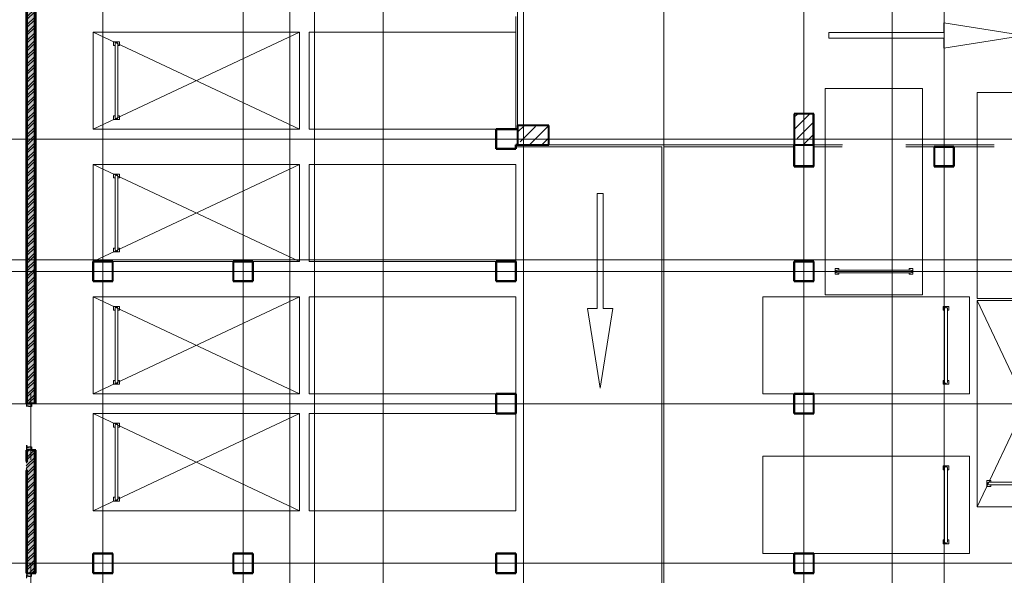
# Model space of a CAD drawing. Header units: millimetres. Extents: x -111 to 116289, y -9307 to 73893.
# Tile 38 of 128: x 15036 to 40320, y 42905 to 57181. Entities that reach past the tile are written whole.
import ezdxf

# ---------------------------------------------------------------- set-up
doc = ezdxf.new("R2010")
doc.units = ezdxf.units.MM
doc.linetypes.add('ADSK_Линия сетки', pattern=[25, 20, -2.5, 0, -2.5])
doc.linetypes.add('ADSK_Линия сетки_2_', pattern=[25, 20, -2.5, 0, -2.5])
for name, color, linetype, lineweight in [('Двери', 7, 'Continuous', 18), ('Каркас несущий', 7, 'Continuous', 18), ('Каркас_Импост', 7, 'Continuous', 30), ('Монтажный зазор', 7, 'Continuous', 30), ('Несущие колонны', 7, 'Continuous', 18), ('Оси', 7, 'Continuous', 9), ('Панель', 7, 'Continuous', 30), ('Парковка', 7, 'Continuous', 18), ('Перекрытия', 7, 'Continuous', 18), ('Стены разрез', 7, 'Continuous', 40), ('Стены штриховка', 7, 'Continuous', 40)]:
    doc.layers.add(name, color=color, linetype=linetype, lineweight=lineweight)
pattern_1 = [(50, (0, 0), (218.6211678, -19.1267987), [22.86, -251.46]), (355, (0, 0), (-42.2918743, 229.2684153), [18.288, -201.168]), (100.451, (18.22, -1.6), (176.3310746, 210.139632), [19.428, -213.708]), (46.184, (0, 60.96), (325.29495, -50.4516404), [34.29, -377.19]), (96.636, (27.1, 56.76), (284.8830085, 296.912656), [29.142, -320.562]), (351.184, (0, 60.96), (284.8858166, 296.910704), [27.432, -301.752]), (21, (30.48, 45.72), (181.9375257, -122.7183205), [22.86, -251.46]), (326, (30.48, 45.72), (74.1622266, 221.0261817), [18.288, -201.168]), (71.451, (45.64, 35.5), (256.100348, 98.305262), [19.428, -213.708]), (37.5, (0, 0), (3.70638957, 101.46589536), [3.353, -195.377, 3.353, -200.863, -201.93]), (37.5, (0, 0), (3.70638957, 101.46589536), [-402.946, 3.353, -198.577]), (7.5, (0, 0), (80.18357624, 120.2165259), [3.353, -113.081, 3.353, -190.805, -76.962]), (7.5, (0, 0), (80.18357624, 120.2165259), [-310.591, 3.353, -73.609]), (327.5, (-67.97, 0), (162.70864647, -6.87497134), [3.353, -72.847, 3.353, -234.391, -315.468]), (327.5, (-67.97, 0), (162.70864647, -6.87497134), [-313.944, 3.353, -312.115]), (317.5, (-98.45, 0), (177.7546761, 30.511831), [3.353, -95.707, 3.353, -154.534, -224.028]), (317.5, (-98.45, 0), (177.7546761, 30.511831), [-256.946, 3.353, -220.675])]
pattern_2 = [(45, (0, 0), (-101.0278814, 101.0278814), []), (45, (67.35, 0), (-101.0278814, 101.0278814), [])]
pattern_3 = [(0, (0, 0), (406.4, 101.6), [33.528, -271.272, 33.528, -271.272, -1625.6]), (0, (0, 0), (406.4, 101.6), [-609.6, 33.528, -576.072, 33.528, -271.272, -711.2]), (0, (0, 0), (406.4, 101.6), [-1524, 33.528, -169.672, 33.528, -474.472]), (120, (152.4, 50.8), (-291.188181, 301.1527241), [33.528, -271.272, 33.528, -271.272, -1625.6]), (120, (152.4, 50.8), (-291.188181, 301.1527241), [-609.6, 33.528, -576.072, 33.528, -271.272, -711.2]), (120, (152.4, 50.8), (-291.188181, 301.1527241), [-1524, 33.528, -169.672, 33.528, -474.472]), (240, (203.2, 254), (-115.211819, -402.7527241), [33.528, -271.272, 33.528, -271.272, -1625.6]), (240, (203.2, 254), (-115.211819, -402.7527241), [-609.6, 33.528, -576.072, 33.528, -271.272, -711.2]), (240, (203.2, 254), (-115.211819, -402.7527241), [-1524, 33.528, -169.672, 33.528, -474.472])]

# ---------------------------------------------------------------- blocks, each defined once
blk = doc.blocks.new('101_Дверь_Однопольная - _ПЧ_Мет_1000х2000_Между секциями_EI60_Пр-4440048-Оборудование_B2_-11_400__На лист секция 5_-11_400')
at = {"layer": 'Каркас_Импост', "color": 253, "true_color": 0xaaaaaa}
for p, q in [((-585, 100), (-525, 100)), ((-585, -15), (-585, 100)), ((-525, 100), (-525, 60)), ((-525, 60), (-515, 60)), ((-515, 60), (-515, -15)), ((515, 60), (525, 60)), ((515, -15), (515, 60)), ((525, 100), (585, 100)), ((525, 60), (525, 100)), ((585, 100), (585, -15)), ((-515, -15), (-585, -15)), ((585, -15), (515, -15))]:
    blk.add_line(p, q, dxfattribs=at)
at = {"layer": 'Монтажный зазор', "color": 253, "true_color": 0xaaaaaa}
for p, q in [((-600, 100), (-585, 100)), ((-600, -15), (-600, 100)), ((-585, 100), (-585, -15)), ((585, -15), (585, 100)), ((585, 100), (600, 100)), ((600, 100), (600, -15)), ((-585, -15), (-600, -15)), ((600, -15), (585, -15))]:
    blk.add_line(p, q, dxfattribs=at)
at = {"layer": 'Панель', "color": 253, "true_color": 0xaaaaaa}
for p, q in [((-525, 100), (-525, 125)), ((-485, 100), (-525, 100)), ((-485, 125), (-485, 100))]:
    blk.add_line(p, q, dxfattribs=at)
blk.add_arc((-525, 100), 1050, 0, 1.3681, dxfattribs=at)
blk = doc.blocks.new('101_Дверь_Однопольная - _ПЧ_Мет_1000х2000_Блок кладовых_EI60_Л-4428582-Оборудование_B2_-11_400__На лист секция 5_-11_400')
at = {"layer": 'Каркас_Импост', "color": 253, "true_color": 0xaaaaaa}
for p, q in [((-525, 100), (-585, 100)), ((-585, 100), (-585, -15)), ((-525, 60), (-525, 100)), ((-515, 60), (-525, 60)), ((-515, -15), (-515, 60)), ((525, 60), (515, 60)), ((515, 60), (515, -15)), ((585, 100), (525, 100)), ((525, 100), (525, 60)), ((585, -15), (585, 100)), ((-585, -15), (-515, -15)), ((515, -15), (585, -15))]:
    blk.add_line(p, q, dxfattribs=at)
at = {"layer": 'Монтажный зазор', "color": 253, "true_color": 0xaaaaaa}
for p, q in [((-585, 100), (-600, 100)), ((-600, 100), (-600, -15)), ((-585, -15), (-585, 100)), ((600, 100), (585, 100)), ((585, 100), (585, -15)), ((600, -15), (600, 100)), ((-600, -15), (-585, -15)), ((585, -15), (600, -15))]:
    blk.add_line(p, q, dxfattribs=at)
at = {"layer": 'Панель', "color": 253, "true_color": 0xaaaaaa}
for p, q in [((485, 125), (485, 100)), ((485, 100), (525, 100)), ((525, 100), (525, 125))]:
    blk.add_line(p, q, dxfattribs=at)
blk.add_arc((525, 100), 1050, 178.6319, 180, dxfattribs=at)
blk = doc.blocks.new('ПР - _ПЧ_1200_200_Оп250-250_Шаг300_Арм16_Арм10-3232359-Оборудование_B2_-11_400__На лист секция 5_-11_400')
at = {"layer": 'Каркас несущий', "color": 21, "true_color": 0xffaaaa}
for p, q in [((-850, 0), (850, 0)), ((-850, 0), (-600, 0)), ((-515, 0), (515, 0)), ((600, 0), (850, 0))]:
    blk.add_line(p, q, dxfattribs=at)
blk = doc.blocks.new('ПР - _ПЧ_1200_200_Оп250-250_Шаг300_Арм16_Арм10-V4-Оборудование_B2_-11_400__На лист секция 5_-11_400')
at = {"layer": 'Каркас несущий', "color": 21, "true_color": 0xffaaaa}
for p, q in [((-850, 0), (850, 0)), ((-850, 0), (-600, 0)), ((-514, 0), (515, 0)), ((600, 0), (850, 0))]:
    blk.add_line(p, q, dxfattribs=at)
blk = doc.blocks.new('199_Парковочные места 3 класса и МГН - Средний класс-5604847-Оборудование_B2_-11_400__На лист секция 5_-11_400')
at = {"layer": 'Парковка', "color": 253, "true_color": 0xaaaaaa}
for p, q in [((0, -5300), (2500, 0)), ((0, 0), (2500, -5300)), ((0, -5300), (0, 0)), ((0, 0), (2500, 0)), ((2500, 0), (2500, -5300)), ((250, -4625), (250, -4775)), ((250, -4625), (350, -4625)), ((250, -4775), (350, -4775)), ((300, -4665), (2200, -4665)), ((300, -4735), (2200, -4735)), ((350, -4625), (350, -4665)), ((350, -4735), (350, -4775)), ((2150, -4625), (2150, -4665)), ((2150, -4625), (2250, -4625)), ((2150, -4735), (2150, -4775)), ((2150, -4775), (2250, -4775)), ((2250, -4625), (2250, -4775)), ((2500, -5300), (0, -5300))]:
    blk.add_line(p, q, dxfattribs=at)
for centre, start, end in [((300, -4700), 90, 270), ((2200, -4700), 270, 90)]:
    blk.add_arc(centre, 35, start, end, dxfattribs=at)
blk = doc.blocks.new('199_Парковочные места 3 класса и МГН - Средний класс-5604848-Оборудование_B2_-11_400__На лист секция 5_-11_400')
at = {"layer": 'Парковка', "color": 253, "true_color": 0xaaaaaa}
for p, q in [((0, -5300), (0, 0)), ((0, 0), (2500, 0)), ((2500, 0), (2500, -550)), ((2500, -1350), (2500, -5300)), ((2500, -5300), (0, -5300))]:
    blk.add_line(p, q, dxfattribs=at)
blk = doc.blocks.new('199_Парковочные места 3 класса и МГН - Средний класс-V19-Оборудование_B2_-11_400__На лист секция 5_-11_400')
at = {"layer": 'Парковка', "color": 253, "true_color": 0xaaaaaa}
for p, q in [((0, -5300), (0, 0)), ((0, 0), (2500, 0)), ((2500, 0), (2500, -5300)), ((250, -4625), (250, -4775)), ((250, -4625), (350, -4625)), ((250, -4775), (350, -4775)), ((300, -4665), (2200, -4665)), ((300, -4735), (2200, -4735)), ((350, -4625), (350, -4665)), ((350, -4735), (350, -4775)), ((2150, -4625), (2150, -4665)), ((2150, -4625), (2250, -4625)), ((2150, -4735), (2150, -4775)), ((2150, -4775), (2250, -4775)), ((2250, -4625), (2250, -4775)), ((2500, -5300), (0, -5300))]:
    blk.add_line(p, q, dxfattribs=at)
for centre, start, end in [((300, -4700), 90, 270), ((2200, -4700), 270, 90)]:
    blk.add_arc(centre, 35, start, end, dxfattribs=at)
blk = doc.blocks.new('199_Парковочные места 3 класса и МГН - Средний класс-V26-Оборудование_B2_-11_400__На лист секция 5_-11_400')
at = {"layer": 'Парковка', "color": 253, "true_color": 0xaaaaaa}
for p, q in [((2500, 5300), (0, 5300)), ((0, 5300), (0, 0)), ((2500, 0), (2500, 5300)), ((250, 4775), (350, 4775)), ((250, 4625), (250, 4775)), ((250, 4625), (350, 4625)), ((300, 4735), (2200, 4735)), ((300, 4665), (2200, 4665)), ((350, 4735), (350, 4775)), ((350, 4625), (350, 4665)), ((2150, 4735), (2150, 4775)), ((2150, 4775), (2250, 4775)), ((2150, 4625), (2150, 4665)), ((2150, 4625), (2250, 4625)), ((2250, 4625), (2250, 4775)), ((0, 0), (2500, 0))]:
    blk.add_line(p, q, dxfattribs=at)
for centre, start, end in [((300, 4700), 90, 270), ((2200, 4700), 270, 90)]:
    blk.add_arc(centre, 35, start, end, dxfattribs=at)
blk = doc.blocks.new('199_Парковочные места 3 класса и МГН - Средний класс-V18-Оборудование_B2_-11_400__На лист секция 5_-11_400')
at = {"layer": 'Парковка', "color": 253, "true_color": 0xaaaaaa}
for p, q in [((0, -5300), (0, 0)), ((0, 0), (2500, 0)), ((2500, 0), (2500, -5300)), ((2500, -5300), (0, -5300))]:
    blk.add_line(p, q, dxfattribs=at)
blk = doc.blocks.new('199_Паркинг_Дорожная разметка - Стрелка_Прямое_Движение-4798525-Оборудование_B2_-11_400__На лист секция 5_-11_400')
at = {"layer": 'Парковка', "color": 253, "true_color": 0xaaaaaa}
for p, q in [((0, 2504), (-324, 450)), ((324, 450), (0, 2504)), ((-324, 450), (-75, 450)), ((-75, 450), (-75, -2500)), ((75, -2500), (75, 450)), ((75, 450), (324, 450)), ((-75, -2500), (75, -2500))]:
    blk.add_line(p, q, dxfattribs=at)
blk = doc.blocks.new('135_SLK_GD_AR_rvt-1-Оборудование_B2_-11_400__На лист секция 5_-11_400')
at = {"layer": 'Стены разрез', "lineweight": 9, "true_color": 0xaaaaaa}
h = blk.add_hatch(dxfattribs=at)
h.set_pattern_fill('FP_4', color=253, style=0, pattern_type=2)
h.set_pattern_definition(pattern_3)
h.paths.add_polyline_path([(-13064360, -9285580), (-13064360, -9285290), (-13064380, -9285290), (-13064380, -9285580)])
h.paths.add_polyline_path([(-13064360, -9284090), (-13064360, -9270130), (-13064380, -9270130), (-13064380, -9284090)])
h = blk.add_hatch(dxfattribs=at)
h.set_pattern_fill('FP_1', color=253, style=0, pattern_type=2)
h.set_pattern_definition(pattern_1)
h.paths.add_polyline_path([(-13064356, -9294700), (-13064160, -9294700), (-13064160, -9289650), (-13064360, -9289650), (-13064360, -9294700)])
h.paths.add_polyline_path([(-13064160, -9288450), (-13064160, -9285290), (-13064360, -9285290), (-13064360, -9288450), (-13064245, -9288450)])
h.paths.add_polyline_path([(-13064360, -9284090), (-13064160, -9284090), (-13064160, -9270350), (-13064360, -9270350), (-13064360, -9282149)])
h = blk.add_hatch(dxfattribs=at)
h.set_pattern_fill('FP_2', color=253, style=0, pattern_type=2)
h.set_pattern_definition(pattern_2)
h.paths.add_polyline_path([(-13064356, -9294700), (-13064160, -9294700), (-13064160, -9289650), (-13064360, -9289650), (-13064360, -9294700)])
h.paths.add_polyline_path([(-13064160, -9288450), (-13064160, -9285290), (-13064360, -9285290), (-13064360, -9288450), (-13064245, -9288450)])
h.paths.add_polyline_path([(-13064360, -9284090), (-13064160, -9284090), (-13064160, -9270350), (-13064360, -9270350), (-13064360, -9282149)])
h = blk.add_hatch(dxfattribs=at)
h.set_pattern_fill('FP_4', color=253, style=0, pattern_type=2)
h.set_pattern_definition(pattern_3)
h.paths.add_polyline_path([(-13064140, -9294800), (-13064140, -9289650), (-13064160, -9289650), (-13064160, -9294800)])
h.paths.add_polyline_path([(-13064140, -9288450), (-13064140, -9285290), (-13064160, -9285290), (-13064160, -9288450)])
h.paths.add_polyline_path([(-13064160, -9284090), (-13064140, -9284090), (-13064140, -9270350), (-13064160, -9270350), (-13064160, -9282149)])
h = blk.add_hatch(dxfattribs=at)
h.set_pattern_fill('FP_4', color=253, style=0, pattern_type=2)
h.set_pattern_definition(pattern_3)
h.paths.add_polyline_path([(-13064385, -9285600), (-13064360, -9285600), (-13064360, -9285580), (-13064385, -9285580)])
h = blk.add_hatch(dxfattribs=at)
h.set_pattern_fill('FP_1', color=253, style=0, pattern_type=2)
h.set_pattern_definition(pattern_1)
h.paths.add_polyline_path([(-13064385, -9285800), (-13064360, -9285800), (-13064360, -9285600), (-13064385, -9285600), (-13064385, -9285604)])
h = blk.add_hatch(dxfattribs=at)
h.set_pattern_fill('FP_2', color=253, style=0, pattern_type=2)
h.set_pattern_definition(pattern_2)
h.paths.add_polyline_path([(-13064385, -9285800), (-13064360, -9285800), (-13064360, -9285600), (-13064385, -9285600), (-13064385, -9285604)])
h = blk.add_hatch(dxfattribs=at)
h.set_pattern_fill('FP_4', color=253, style=0, pattern_type=2)
h.set_pattern_definition(pattern_3)
h.paths.add_polyline_path([(-13064380, -9285820), (-13064380, -9285800), (-13064385, -9285800), (-13064385, -9285820)])
h = blk.add_hatch(dxfattribs=at)
h.set_pattern_fill('FP_4', color=253, style=0, pattern_type=2)
h.set_pattern_definition(pattern_3)
h.paths.add_polyline_path([(-13064360, -9292430), (-13064360, -9289650), (-13064380, -9289650), (-13064380, -9292430)])
h.paths.add_polyline_path([(-13064380, -9288450), (-13064360, -9288450), (-13064360, -9285800), (-13064380, -9285800), (-13064380, -9288261)])
at = {"layer": 'Перекрытия', "color": 253, "true_color": 0xaaaaaa}
for p, q in [((-13051760, -9270750), (-13051760, -9276950)), ((-13051810, -9277050), (-13051810, -9274150)), ((-13052310, -9277550), (-13052310, -9277050)), ((-13052310, -9277050), (-13051810, -9277050)), ((-13048060, -9277500), (-13051810, -9277500)), ((-13051810, -9277500), (-13051810, -9277550)), ((-13050960, -9277450), (-13044660, -9277450)), ((-13048060, -9294800), (-13048060, -9277500)), ((-13048010, -9277500), (-13048010, -9294800)), ((-13044660, -9277500), (-13048010, -9277500)), ((-13044660, -9278000), (-13044660, -9277500)), ((-13044160, -9277450), (-13043422, -9277450)), ((-13043423, -9277500), (-13044160, -9277500)), ((-13044160, -9277500), (-13044160, -9278000)), ((-13041789, -9277450), (-13039521, -9277450)), ((-13041060, -9277500), (-13041789, -9277500)), ((-13041060, -9278000), (-13041060, -9277500)), ((-13039522, -9277500), (-13040560, -9277500)), ((-13040560, -9277500), (-13040560, -9278000)), ((-13051810, -9277550), (-13052310, -9277550)), ((-13044160, -9278000), (-13044660, -9278000)), ((-13040560, -9278000), (-13041060, -9278000)), ((-13062660, -9280450), (-13062160, -9280450)), ((-13062660, -9280950), (-13062660, -9280450)), ((-13062160, -9280450), (-13062160, -9280950)), ((-13059060, -9280450), (-13058560, -9280450)), ((-13059060, -9280950), (-13059060, -9280450)), ((-13058560, -9280450), (-13058560, -9280950)), ((-13052310, -9280450), (-13051810, -9280450)), ((-13052310, -9280950), (-13052310, -9280450)), ((-13051810, -9280450), (-13051810, -9280950)), ((-13044660, -9280450), (-13044160, -9280450)), ((-13044660, -9280950), (-13044660, -9280450)), ((-13044160, -9280450), (-13044160, -9280950)), ((-13062160, -9280950), (-13062660, -9280950)), ((-13058560, -9280950), (-13059060, -9280950)), ((-13051810, -9280950), (-13052310, -9280950)), ((-13044160, -9280950), (-13044660, -9280950)), ((-13052310, -9284350), (-13052310, -9283850)), ((-13052310, -9283850), (-13051810, -9283850)), ((-13051810, -9283850), (-13051810, -9284350)), ((-13044660, -9283850), (-13044160, -9283850)), ((-13044660, -9284350), (-13044660, -9283850)), ((-13044160, -9283850), (-13044160, -9284350)), ((-13051810, -9284350), (-13052310, -9284350)), ((-13044160, -9284350), (-13044660, -9284350)), ((-13062660, -9287950), (-13062160, -9287950)), ((-13062660, -9288450), (-13062660, -9287950)), ((-13062160, -9287950), (-13062160, -9288450)), ((-13059060, -9287950), (-13058560, -9287950)), ((-13059060, -9288450), (-13059060, -9287950)), ((-13058560, -9287950), (-13058560, -9288450)), ((-13052310, -9287950), (-13051810, -9287950)), ((-13052310, -9288450), (-13052310, -9287950)), ((-13051810, -9287950), (-13051810, -9288450)), ((-13044660, -9287950), (-13044160, -9287950)), ((-13044660, -9288450), (-13044660, -9287950)), ((-13044160, -9287950), (-13044160, -9288450)), ((-13062160, -9288450), (-13062660, -9288450)), ((-13058560, -9288450), (-13059060, -9288450)), ((-13051810, -9288450), (-13052310, -9288450)), ((-13044160, -9288450), (-13044660, -9288450))]:
    blk.add_line(p, q, dxfattribs=at)
at = {"layer": 'Стены разрез', "color": 253, "true_color": 0xaaaaaa}
for p, q in [((-13064135, -9284090), (-13064135, -9270350)), ((-13044158, -9276648), (-13044662, -9276648)), ((-13044662, -9276648), (-13044662, -9276650)), ((-13044662, -9276650), (-13044662, -9278000)), ((-13044158, -9276650), (-13044158, -9276648)), ((-13044158, -9278002), (-13044158, -9276650)), ((-13050958, -9276948), (-13051762, -9276948)), ((-13051762, -9276948), (-13051762, -9276950)), ((-13051762, -9276950), (-13051762, -9277048)), ((-13050958, -9276950), (-13050958, -9276948)), ((-13050958, -9277452), (-13050958, -9276950)), ((-13052310, -9277048), (-13052312, -9277048)), ((-13052312, -9277048), (-13052312, -9277550)), ((-13051762, -9277048), (-13052310, -9277048)), ((-13052310, -9277550), (-13052310, -9277050)), ((-13052310, -9277050), (-13051760, -9277050)), ((-13051760, -9277450), (-13051810, -9277450)), ((-13051810, -9277450), (-13051810, -9277452)), ((-13051810, -9277452), (-13051810, -9277550)), ((-13051808, -9277452), (-13050960, -9277452)), ((-13051808, -9277552), (-13051808, -9277452)), ((-13050960, -9277452), (-13050958, -9277452)), ((-13044660, -9278000), (-13044660, -9277450)), ((-13044160, -9277450), (-13044160, -9278000)), ((-13040558, -9277498), (-13041062, -9277498)), ((-13041062, -9277498), (-13041062, -9277500)), ((-13041062, -9277500), (-13041062, -9278000)), ((-13041060, -9277500), (-13040560, -9277500)), ((-13041060, -9278000), (-13041060, -9277500)), ((-13040560, -9277500), (-13040560, -9278000)), ((-13040558, -9277500), (-13040558, -9277498)), ((-13040558, -9278002), (-13040558, -9277500)), ((-13052312, -9277550), (-13052312, -9277552)), ((-13052312, -9277552), (-13051810, -9277552)), ((-13051810, -9277550), (-13052310, -9277550)), ((-13051810, -9277552), (-13051808, -9277552)), ((-13044662, -9278000), (-13044662, -9278002)), ((-13044662, -9278002), (-13044160, -9278002)), ((-13044160, -9278000), (-13044660, -9278000)), ((-13044160, -9278002), (-13044158, -9278002)), ((-13041062, -9278000), (-13041062, -9278002)), ((-13041062, -9278002), (-13040560, -9278002)), ((-13040560, -9278000), (-13041060, -9278000)), ((-13040560, -9278002), (-13040558, -9278002)), ((-13062158, -9280448), (-13062662, -9280448)), ((-13062662, -9280448), (-13062662, -9280450)), ((-13062662, -9280450), (-13062662, -9280950)), ((-13062660, -9280450), (-13062160, -9280450)), ((-13062660, -9280950), (-13062660, -9280450)), ((-13062160, -9280450), (-13062160, -9280950)), ((-13062158, -9280450), (-13062158, -9280448)), ((-13062158, -9280952), (-13062158, -9280450)), ((-13058558, -9280448), (-13059062, -9280448)), ((-13059062, -9280448), (-13059062, -9280450)), ((-13059062, -9280450), (-13059062, -9280950)), ((-13059060, -9280450), (-13058560, -9280450)), ((-13059060, -9280950), (-13059060, -9280450)), ((-13058560, -9280450), (-13058560, -9280950)), ((-13058558, -9280450), (-13058558, -9280448)), ((-13058558, -9280952), (-13058558, -9280450)), ((-13051808, -9280448), (-13052312, -9280448)), ((-13052312, -9280448), (-13052312, -9280450)), ((-13052312, -9280450), (-13052312, -9280950)), ((-13052310, -9280450), (-13051810, -9280450)), ((-13052310, -9280950), (-13052310, -9280450)), ((-13051810, -9280450), (-13051810, -9280950)), ((-13051808, -9280450), (-13051808, -9280448)), ((-13051808, -9280952), (-13051808, -9280450)), ((-13044158, -9280448), (-13044662, -9280448)), ((-13044662, -9280448), (-13044662, -9280450)), ((-13044662, -9280450), (-13044662, -9280950)), ((-13044660, -9280450), (-13044160, -9280450)), ((-13044660, -9280950), (-13044660, -9280450)), ((-13044160, -9280450), (-13044160, -9280950)), ((-13044158, -9280450), (-13044158, -9280448)), ((-13044158, -9280952), (-13044158, -9280450)), ((-13062662, -9280950), (-13062662, -9280952)), ((-13062662, -9280952), (-13062160, -9280952)), ((-13062160, -9280950), (-13062660, -9280950)), ((-13062160, -9280952), (-13062158, -9280952)), ((-13059062, -9280950), (-13059062, -9280952)), ((-13059062, -9280952), (-13058560, -9280952)), ((-13058560, -9280950), (-13059060, -9280950)), ((-13058560, -9280952), (-13058558, -9280952)), ((-13052312, -9280950), (-13052312, -9280952)), ((-13052312, -9280952), (-13051810, -9280952)), ((-13051810, -9280950), (-13052310, -9280950)), ((-13051810, -9280952), (-13051808, -9280952)), ((-13044662, -9280950), (-13044662, -9280952)), ((-13044662, -9280952), (-13044160, -9280952)), ((-13044160, -9280950), (-13044660, -9280950)), ((-13044160, -9280952), (-13044158, -9280952)), ((-13064385, -9284090), (-13064360, -9284090)), ((-13064245, -9284090), (-13064160, -9284090)), ((-13064160, -9284090), (-13064135, -9284090)), ((-13051808, -9283848), (-13052312, -9283848)), ((-13052312, -9283848), (-13052312, -9283850)), ((-13052312, -9283850), (-13052312, -9284350)), ((-13052310, -9283850), (-13051810, -9283850)), ((-13052310, -9284350), (-13052310, -9283850)), ((-13051810, -9283850), (-13051810, -9284350)), ((-13051808, -9283850), (-13051808, -9283848)), ((-13051808, -9284352), (-13051808, -9283850)), ((-13044158, -9283848), (-13044662, -9283848)), ((-13044662, -9283848), (-13044662, -9283850)), ((-13044662, -9283850), (-13044662, -9284350)), ((-13044660, -9283850), (-13044160, -9283850)), ((-13044660, -9284350), (-13044660, -9283850)), ((-13044160, -9283850), (-13044160, -9284350)), ((-13044158, -9283850), (-13044158, -9283848)), ((-13044158, -9284352), (-13044158, -9283850)), ((-13052312, -9284350), (-13052312, -9284352)), ((-13051810, -9284350), (-13052310, -9284350)), ((-13044662, -9284350), (-13044662, -9284352)), ((-13044160, -9284350), (-13044660, -9284350)), ((-13052312, -9284352), (-13051810, -9284352)), ((-13051810, -9284352), (-13051808, -9284352)), ((-13044662, -9284352), (-13044160, -9284352)), ((-13044160, -9284352), (-13044158, -9284352)), ((-13064360, -9285290), (-13064385, -9285290)), ((-13064160, -9285290), (-13064245, -9285290)), ((-13064135, -9285290), (-13064160, -9285290)), ((-13064135, -9288450), (-13064135, -9285290)), ((-13064360, -9285600), (-13064385, -9285600)), ((-13064385, -9285600), (-13064360, -9285600)), ((-13064360, -9285575), (-13064360, -9285600)), ((-13064360, -9285600), (-13064360, -9285580)), ((-13064385, -9285800), (-13064360, -9285800)), ((-13064380, -9285800), (-13064385, -9285800)), ((-13064360, -9285800), (-13064380, -9285800)), ((-13062158, -9287948), (-13062662, -9287948)), ((-13062662, -9287948), (-13062662, -9287950)), ((-13062662, -9287950), (-13062662, -9288450)), ((-13062660, -9287950), (-13062160, -9287950)), ((-13062660, -9288450), (-13062660, -9287950)), ((-13062160, -9287950), (-13062160, -9288450)), ((-13062158, -9287950), (-13062158, -9287948)), ((-13062158, -9288452), (-13062158, -9287950)), ((-13058558, -9287948), (-13059062, -9287948)), ((-13059062, -9287948), (-13059062, -9287950)), ((-13059062, -9287950), (-13059062, -9288450)), ((-13059060, -9287950), (-13058560, -9287950)), ((-13059060, -9288450), (-13059060, -9287950)), ((-13058560, -9287950), (-13058560, -9288450)), ((-13058558, -9287950), (-13058558, -9287948)), ((-13058558, -9288452), (-13058558, -9287950)), ((-13051808, -9287948), (-13052312, -9287948)), ((-13052312, -9287948), (-13052312, -9287950)), ((-13052312, -9287950), (-13052312, -9288450)), ((-13052310, -9287950), (-13051810, -9287950)), ((-13052310, -9288450), (-13052310, -9287950)), ((-13051810, -9287950), (-13051810, -9288450)), ((-13051808, -9287950), (-13051808, -9287948)), ((-13051808, -9288452), (-13051808, -9287950)), ((-13044158, -9287948), (-13044662, -9287948)), ((-13044662, -9287948), (-13044662, -9287950)), ((-13044662, -9287950), (-13044662, -9288450)), ((-13044660, -9287950), (-13044160, -9287950)), ((-13044660, -9288450), (-13044660, -9287950)), ((-13044160, -9287950), (-13044160, -9288450)), ((-13044158, -9287950), (-13044158, -9287948)), ((-13044158, -9288452), (-13044158, -9287950)), ((-13064360, -9288400), (-13064385, -9288400)), ((-13064385, -9288450), (-13064360, -9288450)), ((-13064385, -9288450), (-13064360, -9288450)), ((-13064245, -9288450), (-13064160, -9288450)), ((-13064160, -9288450), (-13064135, -9288450)), ((-13062662, -9288450), (-13062662, -9288452)), ((-13062662, -9288452), (-13062160, -9288452)), ((-13062160, -9288450), (-13062660, -9288450)), ((-13062160, -9288452), (-13062158, -9288452)), ((-13059062, -9288450), (-13059062, -9288452)), ((-13059062, -9288452), (-13058560, -9288452)), ((-13058560, -9288450), (-13059060, -9288450)), ((-13058560, -9288452), (-13058558, -9288452)), ((-13052312, -9288450), (-13052312, -9288452)), ((-13052312, -9288452), (-13051810, -9288452)), ((-13051810, -9288450), (-13052310, -9288450)), ((-13051810, -9288452), (-13051808, -9288452)), ((-13044662, -9288450), (-13044662, -9288452)), ((-13044662, -9288452), (-13044160, -9288452)), ((-13044160, -9288450), (-13044660, -9288450)), ((-13044160, -9288452), (-13044158, -9288452))]:
    blk.add_line(p, q, dxfattribs=at)
at = {"layer": 'Стены штриховка', "color": 253, "true_color": 0xaaaaaa}
for p, q in [((-13064380, -9270130), (-13064380, -9284090)), ((-13064360, -9270350), (-13064360, -9284090)), ((-13064360, -9284090), (-13064360, -9270350)), ((-13064160, -9284090), (-13064160, -9270350)), ((-13064160, -9270350), (-13064160, -9284090)), ((-13064140, -9284090), (-13064140, -9270350)), ((-13064380, -9285290), (-13064380, -9285575)), ((-13064360, -9285290), (-13064360, -9285575)), ((-13064360, -9285575), (-13064360, -9285290)), ((-13064160, -9288450), (-13064160, -9285290)), ((-13064160, -9285290), (-13064160, -9288450)), ((-13064140, -9288450), (-13064140, -9285290)), ((-13064380, -9285580), (-13064385, -9285580)), ((-13064380, -9285575), (-13064380, -9285580)), ((-13064360, -9285580), (-13064360, -9285575)), ((-13064380, -9285800), (-13064385, -9285800)), ((-13064385, -9285820), (-13064380, -9285820)), ((-13064380, -9285820), (-13064380, -9288450)), ((-13064360, -9285800), (-13064360, -9288400)), ((-13064360, -9288400), (-13064360, -9285800)), ((-13064360, -9288400), (-13064360, -9288450)), ((-13064360, -9288450), (-13064360, -9288400)), ((-13064360, -9288450), (-13064360, -9288400))]:
    blk.add_line(p, q, dxfattribs=at)
at = {"layer": 'Двери', "color": 253, "lineweight": 18, "true_color": 0xaaaaaa, "rotation": 89.99999999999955}
for name, p in [('101_Дверь_Однопольная - _ПЧ_Мет_1000х2000_Между секциями_EI60_Пр-4440048-Оборудование_B2_-11_400__На лист секция 5_-11_400', (-13064260, -9284690)), ('101_Дверь_Однопольная - _ПЧ_Мет_1000х2000_Блок кладовых_EI60_Л-4428582-Оборудование_B2_-11_400__На лист секция 5_-11_400', (-13064260, -9289050))]:
    blk.add_blockref(name, p, dxfattribs=at)
at = {"layer": 'Каркас несущий', "color": 253, "lineweight": 18, "true_color": 0xaaaaaa, "rotation": 89.99999999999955}
for name, p in [('ПР - _ПЧ_1200_200_Оп250-250_Шаг300_Арм16_Арм10-V4-Оборудование_B2_-11_400__На лист секция 5_-11_400', (-13064260, -9284690)), ('ПР - _ПЧ_1200_200_Оп250-250_Шаг300_Арм16_Арм10-3232359-Оборудование_B2_-11_400__На лист секция 5_-11_400', (-13064260, -9289050))]:
    blk.add_blockref(name, p, dxfattribs=at)
at = {"layer": 'Парковка', "color": 253, "lineweight": 18, "true_color": 0xaaaaaa}
for name, p, rotation in [('199_Паркинг_Дорожная разметка - Стрелка_Прямое_Движение-4798525-Оборудование_B2_-11_400__На лист секция 5_-11_400', (-13041269, -9274637), 269.9999999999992), ('199_Парковочные места 3 класса и МГН - Средний класс-5604847-Оборудование_B2_-11_400__На лист секция 5_-11_400', (-13057360, -9274550), 269.999999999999), ('199_Парковочные места 3 класса и МГН - Средний класс-V18-Оборудование_B2_-11_400__На лист секция 5_-11_400', (-13051810, -9274550), 269.999999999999), ('199_Парковочные места 3 класса и МГН - Средний класс-5604847-Оборудование_B2_-11_400__На лист секция 5_-11_400', (-13057360, -9277950), 269.999999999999), ('199_Парковочные места 3 класса и МГН - Средний класс-V18-Оборудование_B2_-11_400__На лист секция 5_-11_400', (-13051810, -9277950), 269.999999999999), ('199_Паркинг_Дорожная разметка - Стрелка_Прямое_Движение-4798525-Оборудование_B2_-11_400__На лист секция 5_-11_400', (-13049640, -9281200), 180), ('199_Парковочные места 3 класса и МГН - Средний класс-5604847-Оборудование_B2_-11_400__На лист секция 5_-11_400', (-13057360, -9281350), 269.999999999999), ('199_Парковочные места 3 класса и МГН - Средний класс-V18-Оборудование_B2_-11_400__На лист секция 5_-11_400', (-13051810, -9281350), 269.999999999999), ('199_Парковочные места 3 класса и МГН - Средний класс-V26-Оборудование_B2_-11_400__На лист секция 5_-11_400', (-13045460, -9281350), 270.0000000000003), ('199_Парковочные места 3 класса и МГН - Средний класс-5604847-Оборудование_B2_-11_400__На лист секция 5_-11_400', (-13057360, -9284350), 269.999999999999), ('199_Парковочные места 3 класса и МГН - Средний класс-V18-Оборудование_B2_-11_400__На лист секция 5_-11_400', (-13051810, -9284350), 269.999999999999), ('199_Парковочные места 3 класса и МГН - Средний класс-V26-Оборудование_B2_-11_400__На лист секция 5_-11_400', (-13045460, -9285450), 270.0000000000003)]:
    blk.add_blockref(name, p, dxfattribs=dict(at, rotation=rotation))
for name, p in [('199_Парковочные места 3 класса и МГН - Средний класс-V19-Оборудование_B2_-11_400__На лист секция 5_-11_400', (-13043860, -9276000)), ('199_Парковочные места 3 класса и МГН - Средний класс-5604848-Оборудование_B2_-11_400__На лист секция 5_-11_400', (-13039960, -9276100)), ('199_Парковочные места 3 класса и МГН - Средний класс-5604847-Оборудование_B2_-11_400__На лист секция 5_-11_400', (-13039960, -9281450))]:
    blk.add_blockref(name, p, dxfattribs=at)
blk = doc.blocks.new('Бетон-Прямоугольная-Колонна - CLM_Подземные этажи_В40-500х800-1113466-Оборудование_B2_-11_400__На лист секция 5_-11_400')
at = {"layer": 'Несущие колонны', "lineweight": 9, "true_color": 0xaaaaaa}
h = blk.add_hatch(dxfattribs=at)
h.set_pattern_fill('FP_12', color=253, style=0, pattern_type=2)
h.set_pattern_definition([(45, (13044409.66, 9277050.3), (-314.308964, 314.308964), []), (45, (13044723.97, 9277050.3), (-314.308964, 314.308964), [555.625, -111.125, 3.353, -107.772])])
h.paths.add_polyline_path([(250, -400), (250, 400), (-250, 400), (-250, -400), (-116, -400)])
at = {"layer": 'Несущие колонны', "color": 253, "lineweight": 40, "true_color": 0xaaaaaa}
for p, q in [((250, 400), (-250, 400)), ((-250, 400), (-250, -400)), ((250, -400), (250, 400)), ((-250, -400), (250, -400))]:
    blk.add_line(p, q, dxfattribs=at)
blk = doc.blocks.new('Бетон-Прямоугольная-Колонна - CLM_Подземные этажи_В40-500х800-V54-Оборудование_B2_-11_400__На лист секция 5_-11_400')
at = {"layer": 'Несущие колонны', "lineweight": 9, "true_color": 0xaaaaaa}
h = blk.add_hatch(dxfattribs=at)
h.set_pattern_fill('FP_18', color=253, style=0, pattern_type=2)
h.set_pattern_definition([(135, (-9277200.3, 13051359.66), (-314.308964, -314.308964), []), (135, (-9277200.3, 13051673.97), (-314.308964, -314.308964), [555.625, -111.125, 3.353, -107.772])])
h.paths.add_polyline_path([(250, 400), (-250, 400), (-250, -400), (250, -400)])
at = {"layer": 'Несущие колонны', "color": 253, "lineweight": 40, "true_color": 0xaaaaaa}
for p, q in [((250, 400), (-250, 400)), ((-250, 400), (-250, -400)), ((250, -400), (250, 400)), ((-250, -400), (250, -400))]:
    blk.add_line(p, q, dxfattribs=at)
blk = doc.blocks.new('135_SLK_GD_KR_rvt-1-Оборудование_B2_-11_400__На лист секция 5_-11_400')
at = {"layer": 'Оси', "color": 254, "linetype": 'ADSK_Линия сетки_2_', "true_color": 0xe5e5e5}
for p, q in [((-13057610, -9259215), (-13057610, -9329530)), ((-13076977, -9280400), (-12975235, -9280400))]:
    blk.add_line(p, q, dxfattribs=at)
at = {"layer": 'Несущие колонны', "color": 253, "lineweight": 18, "true_color": 0xaaaaaa}
blk.add_blockref('Бетон-Прямоугольная-Колонна - CLM_Подземные этажи_В40-500х800-1113466-Оборудование_B2_-11_400__На лист секция 5_-11_400', (-13044410, -9277050), dxfattribs=at)
at = {"layer": 'Несущие колонны', "color": 253, "lineweight": 18, "true_color": 0xaaaaaa, "rotation": 269.9999999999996}
blk.add_blockref('Бетон-Прямоугольная-Колонна - CLM_Подземные этажи_В40-500х800-V54-Оборудование_B2_-11_400__На лист секция 5_-11_400', (-13051360, -9277200), dxfattribs=at)
blk = doc.blocks.new('A$Cffbd38bb')
at = {"layer": 'Оси', "color": 253, "linetype": 'ADSK_Линия сетки', "true_color": 0xaaaaaa}
for p, q in [((15367, 800), (15367, 71114)), ((18967, 800), (18967, 71114)), ((20802, 800), (20802, 71114)), ((22567, 800), (22567, 71114)), ((26167, 800), (26167, 71114)), ((29767, 800), (29767, 71114)), ((33367, 800), (33367, 71114)), ((35637, 800), (35637, 71114)), ((36967, 800), (36967, 71114)), ((106567, 53029), (800, 53029)), ((106567, 49629), (800, 49629)), ((106567, 46229), (800, 46229)), ((106568, 42129), (800, 42129))]:
    blk.add_line(p, q, dxfattribs=at)
at = {"lineweight": 5}
for name in ['135_SLK_GD_KR_rvt-1-Оборудование_B2_-11_400__На лист секция 5_-11_400', '135_SLK_GD_AR_rvt-1-Оборудование_B2_-11_400__На лист секция 5_-11_400']:
    blk.add_blockref(name, (13077777, 9330330), dxfattribs=at)

msp = doc.modelspace()

# ---------------------------------------------------------------- block references
msp.add_blockref('A$Cffbd38bb', (1806, 1084))

doc.saveas('drawing.dxf')
